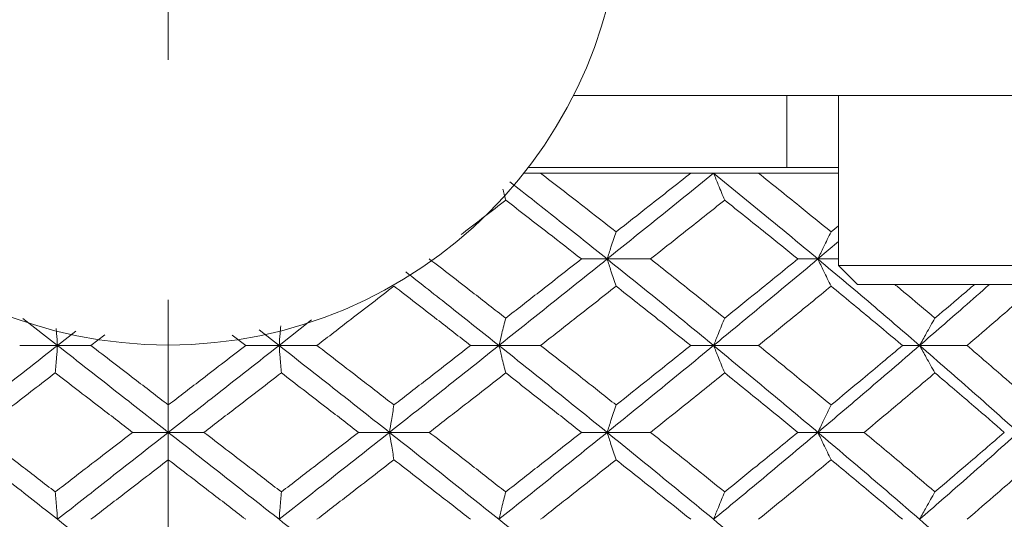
# Model space of a CAD drawing. Header units: inches. Extents: x 1.8 to 28.9, y 1.9 to 20.6.
# Tile 12 of 53: x 6.167 to 6.577, y 9.624 to 9.832. Entities that reach past the tile are written whole.
import ezdxf

# ---------------------------------------------------------------- set-up
doc = ezdxf.new("R2010")
doc.units = ezdxf.units.IN
doc.header["$MEASUREMENT"] = 0
doc.linetypes.add('CENTERX2', pattern=[0.8, 0.5, -0.1, 0.1, -0.1])

msp = doc.modelspace()

# ---------------------------------------------------------------- linework, layer by layer
at = {"color": 7, "linetype": 'CENTERX2', "lineweight": 0}
msp.add_line((6.22905, 8.21519), (6.22905, 14.05185), dxfattribs=at)
at = {"color": 7, "linetype": 'Continuous', "lineweight": 15}
for p, q in [((6.60647, 9.8003), (6.39783, 9.8003)), ((6.48674, 9.7703), (6.48674, 9.8003)), ((6.50825, 9.8003), (6.50825, 9.72943)), ((6.50825, 9.7703), (6.37901, 9.7703)), ((6.38415, 9.76789), (6.37713, 9.76789)), ((6.44664, 9.76789), (6.38415, 9.76789)), ((6.45618, 9.76789), (6.44664, 9.76789)), ((6.47489, 9.76789), (6.45618, 9.76789)), ((6.50825, 9.76789), (6.47489, 9.76789)), ((6.50825, 9.746), (6.50514, 9.74346)), ((6.50825, 9.73939), (6.49962, 9.73215)), ((6.41184, 9.73215), (6.40114, 9.73215)), ((6.41184, 9.73215), (6.42992, 9.73215)), ((6.49962, 9.73215), (6.49128, 9.73215)), ((6.49962, 9.73215), (6.50825, 9.73215)), ((6.50825, 9.72943), (6.51612, 9.72156)), ((6.65785, 9.72943), (6.50825, 9.72943)), ((6.64998, 9.72156), (6.51612, 9.72156)), ((6.16851, 9.7074), (6.1829, 9.69612)), ((6.28876, 9.70675), (6.2752, 9.69612)), ((6.19058, 9.70213), (6.1829, 9.69612)), ((6.2026, 9.70057), (6.19679, 9.69612)), ((6.2557, 9.70042), (6.26131, 9.69612)), ((6.26695, 9.70258), (6.2752, 9.69612)), ((6.1829, 9.69612), (6.16714, 9.69612)), ((6.1829, 9.69612), (6.19679, 9.69612)), ((6.2752, 9.69612), (6.26131, 9.69612)), ((6.2752, 9.69612), (6.29096, 9.69612)), ((6.36678, 9.69612), (6.35497, 9.69612)), ((6.36678, 9.69612), (6.38415, 9.69612)), ((6.45618, 9.69612), (6.44664, 9.69612)), ((6.45618, 9.69612), (6.47489, 9.69612)), ((6.542, 9.69612), (6.53488, 9.69612)), ((6.542, 9.69612), (6.56176, 9.69612)), ((6.22905, 9.65992), (6.2142, 9.65992)), ((6.22905, 9.65992), (6.2439, 9.65992)), ((6.32117, 9.65992), (6.3083, 9.65992)), ((6.32117, 9.65992), (6.33777, 9.65992)), ((6.41184, 9.65992), (6.40114, 9.65992)), ((6.41184, 9.65992), (6.42992, 9.65992)), ((6.49962, 9.65992), (6.49128, 9.65992)), ((6.49962, 9.65992), (6.5189, 9.65992))]:
    msp.add_line(p, q, dxfattribs=at)
msp.add_circle((6.22905, 9.8853), 0.18898, dxfattribs=at)
for points, knots in [([(6.38415, 9.76789), (6.39003, 9.76334), (6.40055, 9.75521), (6.41097, 9.74705), (6.41557, 9.74346)], [0, 0, 0, 0, 0.559197, 1, 1, 1, 1]), ([(6.45618, 9.76789), (6.44796, 9.76125), (6.43326, 9.74936), (6.41839, 9.73742), (6.41184, 9.73215)], [0, 0, 0, 0, 0.558883, 1, 1, 1, 1]), ([(6.44664, 9.76789), (6.44087, 9.76334), (6.43055, 9.75521), (6.42015, 9.74705), (6.41557, 9.74346)], [0, 0, 0, 0, 0.559197, 1, 1, 1, 1]), ([(6.46081, 9.75667), (6.46037, 9.75772), (6.45948, 9.75983), (6.45793, 9.76356), (6.45683, 9.76627), (6.45618, 9.76789)], [0, 0, 0, 0, 0.2858, 0.571601, 1, 1, 1, 1]), ([(6.45618, 9.76789), (6.46435, 9.76125), (6.47897, 9.74936), (6.4933, 9.73742), (6.49962, 9.73215)], [0, 0, 0, 0, 0.5588826, 1, 1, 1, 1]), ([(6.47489, 9.76789), (6.48057, 9.76334), (6.49072, 9.75521), (6.50073, 9.74705), (6.50514, 9.74346)], [0, 0, 0, 0, 0.559197, 1, 1, 1, 1]), ([(6.37131, 9.76431), (6.37824, 9.75886), (6.39184, 9.74817), (6.40526, 9.73742), (6.41184, 9.73215)], [0, 0, 0, 0, 0.509772, 1, 1, 1, 1]), ([(6.36959, 9.75667), (6.36932, 9.75772), (6.36893, 9.75922), (6.36855, 9.76074), (6.36843, 9.7612)], [0, 0, 0, 0, 0.700448, 1, 1, 1, 1]), ([(6.36959, 9.75667), (6.36367, 9.75211), (6.35751, 9.74736), (6.35133, 9.7426), (6.35109, 9.74241)], [0, 0, 0, 0, 0.961034, 1, 1, 1, 1]), ([(6.36959, 9.75667), (6.37549, 9.7521), (6.38606, 9.74395), (6.39653, 9.73576), (6.40114, 9.73215)], [0, 0, 0, 0, 0.559287, 1, 1, 1, 1]), ([(6.46081, 9.75667), (6.45507, 9.7521), (6.44482, 9.74395), (6.43447, 9.73576), (6.42992, 9.73215)], [0, 0, 0, 0, 0.559287, 1, 1, 1, 1]), ([(6.46081, 9.75667), (6.46653, 9.7521), (6.47675, 9.74395), (6.48683, 9.73576), (6.49128, 9.73215)], [0, 0, 0, 0, 0.559287, 1, 1, 1, 1]), ([(6.41557, 9.74346), (6.41521, 9.7424), (6.41449, 9.74029), (6.41325, 9.73653), (6.41237, 9.7338), (6.41184, 9.73215)], [0, 0, 0, 0, 0.285062, 0.570124, 1, 1, 1, 1]), ([(6.50514, 9.74346), (6.50461, 9.7424), (6.50355, 9.74029), (6.50171, 9.73653), (6.50041, 9.7338), (6.49962, 9.73215)], [0, 0, 0, 0, 0.285062, 0.570124, 1, 1, 1, 1]), ([(6.33777, 9.73215), (6.34372, 9.72756), (6.35436, 9.71935), (6.36493, 9.71113), (6.36959, 9.7075)], [0, 0, 0, 0, 0.559485, 1, 1, 1, 1]), ([(6.41184, 9.73215), (6.40347, 9.72545), (6.38851, 9.71345), (6.37342, 9.70142), (6.36678, 9.69612)], [0, 0, 0, 0, 0.5593096, 1, 1, 1, 1]), ([(6.40114, 9.73215), (6.39527, 9.72756), (6.38478, 9.71935), (6.37423, 9.71113), (6.36959, 9.7075)], [0, 0, 0, 0, 0.5594855, 1, 1, 1, 1]), ([(6.41557, 9.72082), (6.41521, 9.72188), (6.4145, 9.724), (6.41325, 9.72777), (6.41237, 9.73051), (6.41184, 9.73215)], [0, 0, 0, 0, 0.284788, 0.569576, 1, 1, 1, 1]), ([(6.41184, 9.73215), (6.42017, 9.72545), (6.43506, 9.71345), (6.44972, 9.70142), (6.45618, 9.69612)], [0, 0, 0, 0, 0.55931, 1, 1, 1, 1]), ([(6.42992, 9.73215), (6.43571, 9.72756), (6.44606, 9.71935), (6.4563, 9.71113), (6.46081, 9.7075)], [0, 0, 0, 0, 0.559485, 1, 1, 1, 1]), ([(6.49962, 9.73215), (6.49158, 9.72545), (6.4772, 9.71345), (6.46261, 9.70142), (6.45618, 9.69612)], [0, 0, 0, 0, 0.55931, 1, 1, 1, 1]), ([(6.49128, 9.73215), (6.48562, 9.72756), (6.47552, 9.71935), (6.46531, 9.71113), (6.46081, 9.7075)], [0, 0, 0, 0, 0.559485, 1, 1, 1, 1]), ([(6.50514, 9.72082), (6.50461, 9.72188), (6.50356, 9.724), (6.50171, 9.72777), (6.50041, 9.73051), (6.49962, 9.73215)], [0, 0, 0, 0, 0.284788, 0.569576, 1, 1, 1, 1]), ([(6.49962, 9.73215), (6.50761, 9.72545), (6.52188, 9.71345), (6.53585, 9.70142), (6.542, 9.69612)], [0, 0, 0, 0, 0.55931, 1, 1, 1, 1]), ([(6.32797, 9.7268), (6.33424, 9.72188), (6.34723, 9.71166), (6.36011, 9.70142), (6.36678, 9.69612)], [0, 0, 0, 0, 0.482356, 1, 1, 1, 1]), ([(6.32305, 9.72082), (6.31707, 9.71622), (6.30638, 9.70799), (6.29567, 9.69975), (6.29096, 9.69612)], [0, 0, 0, 0, 0.559577, 1, 1, 1, 1]), ([(6.32305, 9.72082), (6.32902, 9.71622), (6.33969, 9.70799), (6.3503, 9.69975), (6.35497, 9.69612)], [0, 0, 0, 0, 0.559577, 1, 1, 1, 1]), ([(6.41557, 9.72082), (6.40973, 9.71622), (6.39928, 9.70799), (6.38878, 9.69975), (6.38415, 9.69612)], [0, 0, 0, 0, 0.559577, 1, 1, 1, 1]), ([(6.41557, 9.72082), (6.42139, 9.71622), (6.4318, 9.70799), (6.4421, 9.69975), (6.44664, 9.69612)], [0, 0, 0, 0, 0.559577, 1, 1, 1, 1]), ([(6.50514, 9.72082), (6.49953, 9.71622), (6.4895, 9.70799), (6.47936, 9.69975), (6.47489, 9.69612)], [0, 0, 0, 0, 0.559577, 1, 1, 1, 1]), ([(6.50514, 9.72082), (6.51073, 9.71622), (6.52071, 9.70799), (6.53055, 9.69975), (6.53488, 9.69612)], [0, 0, 0, 0, 0.559577, 1, 1, 1, 1]), ([(6.53164, 9.72156), (6.53292, 9.7205), (6.53855, 9.71582), (6.5441, 9.71113), (6.54838, 9.7075)], [0, 0, 0, 0, 0.22712, 1, 1, 1, 1]), ([(6.57111, 9.72156), (6.56751, 9.71838), (6.55792, 9.70991), (6.54812, 9.70142), (6.542, 9.69612)], [0, 0, 0, 0, 0.375567, 1, 1, 1, 1]), ([(6.56491, 9.72156), (6.56367, 9.7205), (6.55821, 9.71582), (6.55267, 9.71113), (6.54838, 9.7075)], [0, 0, 0, 0, 0.22712, 1, 1, 1, 1]), ([(6.59037, 9.72082), (6.58507, 9.71622), (6.57561, 9.70799), (6.56599, 9.69975), (6.56176, 9.69612)], [0, 0, 0, 0, 0.559577, 1, 1, 1, 1]), ([(6.27587, 9.70428), (6.27578, 9.70322), (6.27556, 9.70053), (6.27534, 9.69778), (6.2752, 9.69612)], [0, 0, 0, 0, 0.3953586, 1, 1, 1, 1]), ([(6.36959, 9.7075), (6.36932, 9.70644), (6.36878, 9.70432), (6.36784, 9.70053), (6.36718, 9.69778), (6.36678, 9.69612)], [0, 0, 0, 0, 0.28433, 0.5686601, 1, 1, 1, 1]), ([(6.46081, 9.7075), (6.46037, 9.70644), (6.45948, 9.70432), (6.45793, 9.70053), (6.45684, 9.69778), (6.45618, 9.69612)], [0, 0, 0, 0, 0.28433, 0.5686601, 1, 1, 1, 1]), ([(6.54838, 9.7075), (6.54777, 9.70644), (6.54655, 9.70432), (6.54442, 9.70053), (6.54291, 9.69778), (6.542, 9.69612)], [0, 0, 0, 0, 0.28433, 0.5686601, 1, 1, 1, 1]), ([(6.18232, 9.7032), (6.18238, 9.7025), (6.18257, 9.70016), (6.18276, 9.69778), (6.1829, 9.69612)], [0, 0, 0, 0, 0.302275, 1, 1, 1, 1]), ([(6.1829, 9.69612), (6.1743, 9.68937), (6.15894, 9.67731), (6.14366, 9.66523), (6.13693, 9.65992)], [0, 0, 0, 0, 0.559738, 1, 1, 1, 1]), ([(6.18196, 9.68472), (6.18205, 9.68578), (6.18223, 9.68791), (6.18254, 9.6917), (6.18276, 9.69445), (6.1829, 9.69612)], [0, 0, 0, 0, 0.284185, 0.56837, 1, 1, 1, 1]), ([(6.1829, 9.69612), (6.19151, 9.68937), (6.20689, 9.67731), (6.22227, 9.66523), (6.22905, 9.65992)], [0, 0, 0, 0, 0.559738, 1, 1, 1, 1]), ([(6.19679, 9.69612), (6.20281, 9.6915), (6.21356, 9.68324), (6.22432, 9.67498), (6.22905, 9.67134)], [0, 0, 0, 0, 0.559775, 1, 1, 1, 1]), ([(6.2752, 9.69612), (6.26659, 9.68937), (6.25121, 9.67731), (6.23583, 9.66523), (6.22905, 9.65992)], [0, 0, 0, 0, 0.559738, 1, 1, 1, 1]), ([(6.26131, 9.69612), (6.25529, 9.6915), (6.24454, 9.68324), (6.23378, 9.67498), (6.22905, 9.67134)], [0, 0, 0, 0, 0.559775, 1, 1, 1, 1]), ([(6.27614, 9.68472), (6.27605, 9.68578), (6.27587, 9.68791), (6.27556, 9.6917), (6.27534, 9.69445), (6.2752, 9.69612)], [0, 0, 0, 0, 0.284185, 0.56837, 1, 1, 1, 1]), ([(6.2752, 9.69612), (6.2838, 9.68937), (6.29916, 9.67731), (6.31444, 9.66523), (6.32117, 9.65992)], [0, 0, 0, 0, 0.5597377, 1, 1, 1, 1]), ([(6.29096, 9.69612), (6.29696, 9.6915), (6.30768, 9.68324), (6.31835, 9.67498), (6.32305, 9.67134)], [0, 0, 0, 0, 0.559775, 1, 1, 1, 1]), ([(6.36678, 9.69612), (6.35829, 9.68937), (6.34314, 9.67731), (6.32789, 9.66523), (6.32117, 9.65992)], [0, 0, 0, 0, 0.559738, 1, 1, 1, 1]), ([(6.35497, 9.69612), (6.34902, 9.6915), (6.33841, 9.68324), (6.32774, 9.67498), (6.32305, 9.67134)], [0, 0, 0, 0, 0.559775, 1, 1, 1, 1]), ([(6.36959, 9.68472), (6.36932, 9.68578), (6.36878, 9.68791), (6.36784, 9.6917), (6.36718, 9.69445), (6.36678, 9.69612)], [0, 0, 0, 0, 0.2841848, 0.5683696, 1, 1, 1, 1]), ([(6.36678, 9.69612), (6.37523, 9.68937), (6.39033, 9.67731), (6.40526, 9.66523), (6.41184, 9.65992)], [0, 0, 0, 0, 0.559738, 1, 1, 1, 1]), ([(6.38415, 9.69612), (6.39003, 9.6915), (6.40055, 9.68324), (6.41098, 9.67498), (6.41557, 9.67134)], [0, 0, 0, 0, 0.559775, 1, 1, 1, 1]), ([(6.45618, 9.69612), (6.44796, 9.68937), (6.43327, 9.67731), (6.41839, 9.66523), (6.41184, 9.65992)], [0, 0, 0, 0, 0.559738, 1, 1, 1, 1]), ([(6.44664, 9.69612), (6.44087, 9.6915), (6.43055, 9.68324), (6.42015, 9.67498), (6.41557, 9.67134)], [0, 0, 0, 0, 0.559775, 1, 1, 1, 1]), ([(6.46081, 9.68472), (6.46037, 9.68578), (6.45948, 9.68791), (6.45794, 9.6917), (6.45684, 9.69445), (6.45618, 9.69612)], [0, 0, 0, 0, 0.284185, 0.56837, 1, 1, 1, 1]), ([(6.45618, 9.69612), (6.46435, 9.68937), (6.47896, 9.67731), (6.4933, 9.66523), (6.49962, 9.65992)], [0, 0, 0, 0, 0.559738, 1, 1, 1, 1]), ([(6.47489, 9.69612), (6.48057, 9.6915), (6.49072, 9.68324), (6.50073, 9.67498), (6.50514, 9.67134)], [0, 0, 0, 0, 0.559775, 1, 1, 1, 1]), ([(6.542, 9.69612), (6.53417, 9.68937), (6.52017, 9.67731), (6.5059, 9.66523), (6.49962, 9.65992)], [0, 0, 0, 0, 0.559738, 1, 1, 1, 1]), ([(6.53488, 9.69612), (6.52937, 9.6915), (6.51952, 9.68324), (6.50954, 9.67498), (6.50514, 9.67134)], [0, 0, 0, 0, 0.559775, 1, 1, 1, 1]), ([(6.54838, 9.68472), (6.54777, 9.68578), (6.54655, 9.68791), (6.54442, 9.6917), (6.54291, 9.69445), (6.542, 9.69612)], [0, 0, 0, 0, 0.284185, 0.56837, 1, 1, 1, 1]), ([(6.542, 9.69612), (6.54977, 9.68937), (6.56364, 9.67731), (6.57718, 9.66523), (6.58314, 9.65992)], [0, 0, 0, 0, 0.559738, 1, 1, 1, 1]), ([(6.56176, 9.69612), (6.56714, 9.6915), (6.57676, 9.68324), (6.58621, 9.67498), (6.59037, 9.67134)], [0, 0, 0, 0, 0.559775, 1, 1, 1, 1]), ([(6.18196, 9.68472), (6.17595, 9.68009), (6.16521, 9.67183), (6.15451, 9.66356), (6.1498, 9.65992)], [0, 0, 0, 0, 0.559867, 1, 1, 1, 1]), ([(6.18196, 9.68472), (6.18797, 9.68009), (6.19871, 9.67183), (6.20946, 9.66356), (6.2142, 9.65992)], [0, 0, 0, 0, 0.559867, 1, 1, 1, 1]), ([(6.27614, 9.68472), (6.27013, 9.68009), (6.25939, 9.67183), (6.24864, 9.66356), (6.2439, 9.65992)], [0, 0, 0, 0, 0.559867, 1, 1, 1, 1]), ([(6.27614, 9.68472), (6.28215, 9.68009), (6.29289, 9.67183), (6.30359, 9.66356), (6.3083, 9.65992)], [0, 0, 0, 0, 0.559867, 1, 1, 1, 1]), ([(6.36959, 9.68472), (6.36366, 9.68009), (6.35308, 9.67183), (6.34245, 9.66356), (6.33777, 9.65992)], [0, 0, 0, 0, 0.559867, 1, 1, 1, 1]), ([(6.36959, 9.68472), (6.3755, 9.68009), (6.38605, 9.67183), (6.39653, 9.66356), (6.40114, 9.65992)], [0, 0, 0, 0, 0.559867, 1, 1, 1, 1]), ([(6.46081, 9.68472), (6.45507, 9.68009), (6.44482, 9.67183), (6.43447, 9.66356), (6.42992, 9.65992)], [0, 0, 0, 0, 0.559867, 1, 1, 1, 1]), ([(6.46081, 9.68472), (6.46653, 9.68009), (6.47674, 9.67183), (6.48684, 9.66356), (6.49128, 9.65992)], [0, 0, 0, 0, 0.559867, 1, 1, 1, 1]), ([(6.54838, 9.68472), (6.54292, 9.68009), (6.53316, 9.67183), (6.52326, 9.66356), (6.5189, 9.65992)], [0, 0, 0, 0, 0.559867, 1, 1, 1, 1]), ([(6.54838, 9.68472), (6.55382, 9.68009), (6.56353, 9.67183), (6.57308, 9.66356), (6.57728, 9.65992)], [0, 0, 0, 0, 0.559867, 1, 1, 1, 1]), ([(6.22905, 9.67134), (6.22905, 9.67027), (6.22905, 9.66815), (6.22905, 9.66435), (6.22905, 9.66159), (6.22905, 9.65992)], [0, 0, 0, 0, 0.284008, 0.568017, 1, 1, 1, 1]), ([(6.32305, 9.67134), (6.32287, 9.67027), (6.32251, 9.66815), (6.32188, 9.66435), (6.32144, 9.66159), (6.32117, 9.65992)], [0, 0, 0, 0, 0.284008, 0.568017, 1, 1, 1, 1]), ([(6.41557, 9.67134), (6.41521, 9.67027), (6.4145, 9.66815), (6.41325, 9.66435), (6.41237, 9.66159), (6.41184, 9.65992)], [0, 0, 0, 0, 0.284008, 0.568017, 1, 1, 1, 1]), ([(6.50514, 9.67134), (6.50462, 9.67027), (6.50356, 9.66815), (6.50172, 9.66435), (6.50041, 9.66159), (6.49962, 9.65992)], [0, 0, 0, 0, 0.284008, 0.568017, 1, 1, 1, 1]), ([(6.13693, 9.65992), (6.14549, 9.65315), (6.16078, 9.64108), (6.17614, 9.62901), (6.1829, 9.6237)], [0, 0, 0, 0, 0.560166, 1, 1, 1, 1]), ([(6.1498, 9.65992), (6.1558, 9.65529), (6.1665, 9.64702), (6.17724, 9.63875), (6.18196, 9.63511)], [0, 0, 0, 0, 0.560066, 1, 1, 1, 1]), ([(6.2142, 9.65992), (6.20817, 9.65529), (6.19742, 9.64702), (6.18668, 9.63875), (6.18196, 9.63511)], [0, 0, 0, 0, 0.560066, 1, 1, 1, 1]), ([(6.22905, 9.65992), (6.22043, 9.65315), (6.20504, 9.64108), (6.18966, 9.62901), (6.1829, 9.6237)], [0, 0, 0, 0, 0.560166, 1, 1, 1, 1]), ([(6.22905, 9.6485), (6.22905, 9.64956), (6.22905, 9.65169), (6.22905, 9.65549), (6.22905, 9.65825), (6.22905, 9.65992)], [0, 0, 0, 0, 0.283992, 0.567985, 1, 1, 1, 1]), ([(6.22905, 9.65992), (6.23767, 9.65315), (6.25306, 9.64108), (6.26844, 9.62901), (6.2752, 9.6237)], [0, 0, 0, 0, 0.560166, 1, 1, 1, 1]), ([(6.2439, 9.65992), (6.24993, 9.65529), (6.26068, 9.64702), (6.27142, 9.63875), (6.27614, 9.63511)], [0, 0, 0, 0, 0.560066, 1, 1, 1, 1]), ([(6.32117, 9.65992), (6.31261, 9.65315), (6.29732, 9.64108), (6.28196, 9.62901), (6.2752, 9.6237)], [0, 0, 0, 0, 0.5601662, 1, 1, 1, 1]), ([(6.3083, 9.65992), (6.3023, 9.65529), (6.2916, 9.64702), (6.28087, 9.63875), (6.27614, 9.63511)], [0, 0, 0, 0, 0.560066, 1, 1, 1, 1]), ([(6.32305, 9.6485), (6.32287, 9.64956), (6.32251, 9.65169), (6.32188, 9.65549), (6.32144, 9.65825), (6.32117, 9.65992)], [0, 0, 0, 0, 0.283992, 0.567985, 1, 1, 1, 1]), ([(6.32117, 9.65992), (6.32971, 9.65315), (6.34497, 9.64108), (6.36011, 9.62901), (6.36678, 9.6237)], [0, 0, 0, 0, 0.560166, 1, 1, 1, 1]), ([(6.33777, 9.65992), (6.34372, 9.65529), (6.35436, 9.64702), (6.36493, 9.63875), (6.36959, 9.63511)], [0, 0, 0, 0, 0.560066, 1, 1, 1, 1]), ([(6.41184, 9.65992), (6.40347, 9.65315), (6.38853, 9.64108), (6.37342, 9.62901), (6.36678, 9.6237)], [0, 0, 0, 0, 0.560166, 1, 1, 1, 1]), ([(6.40114, 9.65992), (6.39527, 9.65529), (6.38479, 9.64702), (6.37423, 9.63875), (6.36959, 9.63511)], [0, 0, 0, 0, 0.560066, 1, 1, 1, 1]), ([(6.41557, 9.6485), (6.41521, 9.64956), (6.4145, 9.65169), (6.41325, 9.65549), (6.41237, 9.65825), (6.41184, 9.65992)], [0, 0, 0, 0, 0.283992, 0.567985, 1, 1, 1, 1]), ([(6.41184, 9.65992), (6.42017, 9.65315), (6.43504, 9.64108), (6.44972, 9.62901), (6.45618, 9.6237)], [0, 0, 0, 0, 0.560166, 1, 1, 1, 1]), ([(6.42992, 9.65992), (6.43571, 9.65529), (6.44606, 9.64702), (6.4563, 9.63875), (6.46081, 9.63511)], [0, 0, 0, 0, 0.560066, 1, 1, 1, 1]), ([(6.49962, 9.65992), (6.49158, 9.65315), (6.47722, 9.64108), (6.4626, 9.62901), (6.45618, 9.6237)], [0, 0, 0, 0, 0.560166, 1, 1, 1, 1]), ([(6.49128, 9.65992), (6.48562, 9.65529), (6.47552, 9.64702), (6.46531, 9.63875), (6.46081, 9.63511)], [0, 0, 0, 0, 0.560066, 1, 1, 1, 1]), ([(6.50514, 9.6485), (6.50462, 9.64956), (6.50356, 9.65169), (6.50172, 9.65549), (6.50041, 9.65825), (6.49962, 9.65992)], [0, 0, 0, 0, 0.283992, 0.567985, 1, 1, 1, 1]), ([(6.49962, 9.65992), (6.50761, 9.65315), (6.52187, 9.64108), (6.53585, 9.62901), (6.542, 9.6237)], [0, 0, 0, 0, 0.560166, 1, 1, 1, 1]), ([(6.5189, 9.65992), (6.52444, 9.65529), (6.53434, 9.64702), (6.54409, 9.63875), (6.54838, 9.63511)], [0, 0, 0, 0, 0.560066, 1, 1, 1, 1]), ([(6.58314, 9.65992), (6.57555, 9.65315), (6.56199, 9.64108), (6.54811, 9.62901), (6.542, 9.6237)], [0, 0, 0, 0, 0.560166, 1, 1, 1, 1]), ([(6.57728, 9.65992), (6.57193, 9.65529), (6.56237, 9.64702), (6.55266, 9.63875), (6.54838, 9.63511)], [0, 0, 0, 0, 0.560066, 1, 1, 1, 1]), ([(6.22905, 9.6485), (6.22303, 9.64387), (6.21227, 9.6356), (6.20152, 9.62734), (6.19679, 9.6237)], [0, 0, 0, 0, 0.560157, 1, 1, 1, 1]), ([(6.22905, 9.6485), (6.23507, 9.64387), (6.24583, 9.6356), (6.25658, 9.62734), (6.26131, 9.6237)], [0, 0, 0, 0, 0.560157, 1, 1, 1, 1]), ([(6.32305, 9.6485), (6.31707, 9.64387), (6.30639, 9.6356), (6.29567, 9.62734), (6.29096, 9.6237)], [0, 0, 0, 0, 0.560157, 1, 1, 1, 1]), ([(6.32305, 9.6485), (6.32902, 9.64387), (6.33968, 9.6356), (6.3503, 9.62734), (6.35497, 9.6237)], [0, 0, 0, 0, 0.560157, 1, 1, 1, 1]), ([(6.41557, 9.6485), (6.40972, 9.64387), (6.39929, 9.6356), (6.38877, 9.62734), (6.38415, 9.6237)], [0, 0, 0, 0, 0.560157, 1, 1, 1, 1]), ([(6.41557, 9.6485), (6.42139, 9.64387), (6.43179, 9.6356), (6.44211, 9.62734), (6.44664, 9.6237)], [0, 0, 0, 0, 0.560157, 1, 1, 1, 1]), ([(6.50514, 9.6485), (6.49953, 9.64387), (6.48951, 9.6356), (6.47936, 9.62734), (6.47489, 9.6237)], [0, 0, 0, 0, 0.560157, 1, 1, 1, 1]), ([(6.50514, 9.6485), (6.51073, 9.64387), (6.52071, 9.6356), (6.53055, 9.62734), (6.53488, 9.6237)], [0, 0, 0, 0, 0.560157, 1, 1, 1, 1]), ([(6.59037, 9.6485), (6.58507, 9.64387), (6.57561, 9.6356), (6.56599, 9.62734), (6.56176, 9.6237)], [0, 0, 0, 0, 0.560157, 1, 1, 1, 1]), ([(6.18196, 9.63511), (6.18205, 9.63405), (6.18223, 9.63192), (6.18254, 9.62813), (6.18276, 9.62537), (6.1829, 9.6237)], [0, 0, 0, 0, 0.284098, 0.568196, 1, 1, 1, 1]), ([(6.27614, 9.63511), (6.27605, 9.63405), (6.27587, 9.63192), (6.27556, 9.62813), (6.27534, 9.62537), (6.2752, 9.6237)], [0, 0, 0, 0, 0.284098, 0.568196, 1, 1, 1, 1]), ([(6.36959, 9.63511), (6.36932, 9.63405), (6.36878, 9.63192), (6.36784, 9.62813), (6.36718, 9.62537), (6.36678, 9.6237)], [0, 0, 0, 0, 0.284098, 0.568196, 1, 1, 1, 1]), ([(6.46081, 9.63511), (6.46037, 9.63405), (6.45948, 9.63192), (6.45794, 9.62813), (6.45684, 9.62537), (6.45618, 9.6237)], [0, 0, 0, 0, 0.284098, 0.568196, 1, 1, 1, 1]), ([(6.54838, 9.63511), (6.54777, 9.63405), (6.54655, 9.63192), (6.54442, 9.62813), (6.54291, 9.62537), (6.542, 9.6237)], [0, 0, 0, 0, 0.284098, 0.568196, 1, 1, 1, 1]), ([(6.1829, 9.6237), (6.19151, 9.61695), (6.20687, 9.6049), (6.22228, 9.59289), (6.22905, 9.58761)], [0, 0, 0, 0, 0.560594, 1, 1, 1, 1]), ([(6.2752, 9.6237), (6.2838, 9.61695), (6.29915, 9.6049), (6.31445, 9.59289), (6.32117, 9.58761)], [0, 0, 0, 0, 0.560594, 1, 1, 1, 1]), ([(6.36678, 9.6237), (6.37523, 9.61695), (6.39032, 9.6049), (6.40527, 9.59289), (6.41184, 9.58761)], [0, 0, 0, 0, 0.560594, 1, 1, 1, 1]), ([(6.45618, 9.6237), (6.46436, 9.61695), (6.47894, 9.6049), (6.49331, 9.59289), (6.49962, 9.58761)], [0, 0, 0, 0, 0.5605943, 1, 1, 1, 1]), ([(6.542, 9.6237), (6.54977, 9.61695), (6.56363, 9.6049), (6.57718, 9.59289), (6.58314, 9.58761)], [0, 0, 0, 0, 0.560594, 1, 1, 1, 1])]:
    msp.add_open_spline(points, degree=3, knots=knots, dxfattribs=at)

doc.saveas('drawing.dxf')
